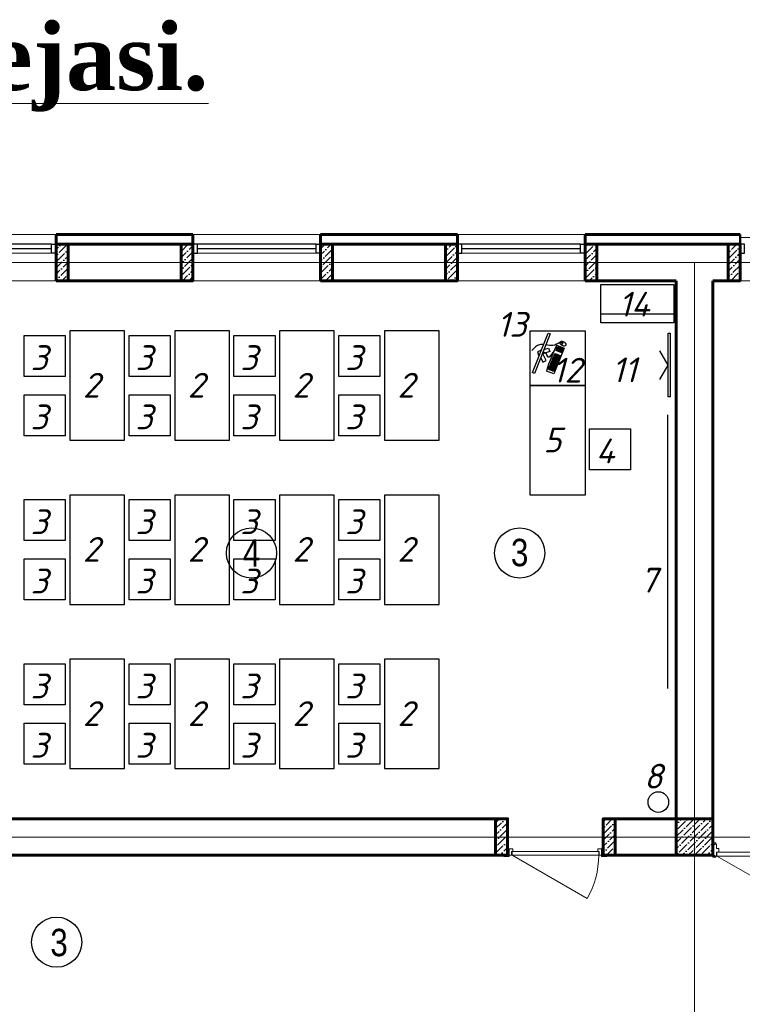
# Model space of a CAD drawing. Header units: millimetres. Extents: x -257011 to 237647566, y 2784933 to 6706507.
# Tile 159 of 256: x 9433579 to 9446608, y 5105158 to 5122905. Entities that reach past the tile are written whole.
import ezdxf

# ---------------------------------------------------------------- set-up
doc = ezdxf.new("R2010")
doc.units = ezdxf.units.MM
doc.header["$LTSCALE"] = 1000
doc.linetypes.add('ACAD_ISO10W100', pattern=[18, 12, -3, 0, -3])
for name, color, linetype, lineweight in [('Doors', 86, 'Continuous', 13), ('expl', 234, 'Continuous', 13), ('заливки', 250, 'Continuous', 18), ('Калонны', 20, 'Continuous', 25), ('Размеры', 251, 'Continuous', 18)]:
    doc.layers.add(name, color=color, linetype=linetype, lineweight=lineweight)
doc.layers.add('TESS', color=252, linetype='Continuous')
doc.layers.add('ТХ', color=7, linetype='Continuous')
doc.styles.get("Standard").update_dxf_attribs({"font": 'ARIALN.TTF'})

# ---------------------------------------------------------------- blocks, each defined once
blk = doc.blocks.new('eshik yangi')
at = {"layer": 'Doors'}
blk.add_line((1405002, 1634259), (1404179, 1633784), dxfattribs=at)
for points in [[(1403962, 1634259), (1404022, 1634259), (1404022, 1634244), (1403962, 1634244)], [(1404002, 1634329), (1404022, 1634329), (1404022, 1634259), (1404002, 1634259)], [(1404062, 1634299), (1404062, 1634329), (1404022, 1634329), (1404022, 1634259), (1404047, 1634259), (1404047, 1634299)], [(1404052, 1634299), (1405002, 1634299), (1405002, 1634259), (1404052, 1634259)], [(1404992, 1634299), (1404992, 1634329), (1405032, 1634329), (1405032, 1634259), (1405007, 1634259), (1405007, 1634299)], [(1405052, 1634329), (1405032, 1634329), (1405032, 1634259), (1405052, 1634259)], [(1405032, 1634259), (1405092, 1634259), (1405092, 1634244), (1405032, 1634244)]]:
    blk.add_lwpolyline(points, close=True, dxfattribs=at)
blk.add_arc((1405002, 1634259), 950, 180, 210, dxfattribs=at)
blk = doc.blocks.new('iuluiluiliu')
at = {"layer": 'Doors'}
for p, q in [((577357, 791373), (577357, 791341)), ((577369, 791373), (577357, 791373)), ((577369, 791341), (577357, 791341)), ((577369, 791373), (577494, 791373)), ((577369, 791373), (577369, 791355)), ((577369, 791373), (577369, 791373)), ((577369, 791355), (577374, 791355)), ((577369, 791350), (577369, 791333)), ((577369, 791350), (577374, 791350)), ((577369, 791333), (577409, 791333)), ((577369, 790417), (577369, 791328)), ((577369, 791328), (577409, 791328)), ((577374, 791355), (577374, 791350)), ((577409, 791307), (577409, 791333)), ((577449, 791333), (577449, 791307)), ((577449, 791333), (577494, 791333)), ((577488, 791355), (577488, 791350)), ((577494, 791355), (577488, 791355)), ((577494, 791350), (577488, 791350)), ((577494, 791373), (577494, 791355)), ((577494, 791373), (577494, 791355)), ((577494, 791373), (577494, 791373)), ((577494, 791373), (577506, 791373)), ((577494, 791350), (577494, 791333)), ((577494, 791341), (577506, 791341)), ((577506, 791373), (577506, 791341)), ((577409, 790413), (577409, 791307)), ((577409, 791307), (577449, 791307)), ((577369, 790417), (576921, 791193)), ((577357, 790373), (577357, 790404)), ((577369, 790404), (577357, 790404)), ((577369, 790417), (577409, 790417)), ((577369, 790413), (577409, 790413)), ((577369, 790395), (577369, 790413)), ((577369, 790395), (577374, 790395)), ((577369, 790373), (577369, 790390)), ((577369, 790390), (577374, 790390)), ((577374, 790390), (577374, 790395)), ((577409, 790438), (577449, 790438)), ((577449, 790413), (577449, 790438)), ((577449, 790413), (577494, 790413)), ((577494, 790395), (577488, 790395)), ((577488, 790390), (577488, 790395)), ((577494, 790390), (577488, 790390)), ((577494, 790395), (577494, 790413)), ((577494, 790404), (577506, 790404)), ((577494, 790373), (577494, 790390)), ((577494, 790373), (577494, 790390)), ((577506, 790373), (577506, 790404)), ((577369, 790373), (577357, 790373)), ((577369, 790373), (577494, 790373)), ((577369, 790373), (577369, 790373)), ((577494, 790373), (577494, 790373)), ((577494, 790373), (577506, 790373))]:
    blk.add_line(p, q, dxfattribs=at)
blk.add_arc((577369, 790517), 810, 90, 123.5372, dxfattribs=at)
blk = doc.blocks.new('wwww')
at = {"layer": 'заливки', "color": 0, "lineweight": 25, "ltscale": 0.15}
for p, q in [((-325699, -679327), (-325681, -679321)), ((-325693, -679344), (-325699, -679327)), ((-325660, -679334), (-325693, -679344)), ((-325687, -679302), (-325671, -679297)), ((-325686, -679305), (-325687, -679302)), ((-325686, -679305), (-325681, -679321)), ((-325671, -679297), (-325660, -679334)), ((-325484, -679209), (-325477, -679225)), ((-325470, -679244), (-325465, -679256)), ((-325814, -679382), (-325729, -679357)), ((-325808, -679400), (-325814, -679382)), ((-325723, -679374), (-325808, -679400)), ((-325729, -679357), (-325713, -679352)), ((-325708, -679369), (-325723, -679374)), ((-325713, -679352), (-325708, -679369))]:
    blk.add_line(p, q, dxfattribs=at)
for points in [[(-325485, -678956), (-325474, -678992), (-326163, -679200), (-326174, -679165)], [(-325944, -679338), (-325939, -679355), (-325955, -679360), (-325960, -679343)], [(-325926, -679333), (-325921, -679350), (-325937, -679355), (-325942, -679337)], [(-325908, -679327), (-325903, -679344), (-325919, -679349), (-325924, -679332)], [(-325890, -679322), (-325885, -679339), (-325901, -679344), (-325906, -679327)], [(-325885, -679341), (-325879, -679358), (-325895, -679363), (-325900, -679346)], [(-325875, -679317), (-325870, -679334), (-325885, -679339), (-325890, -679322)], [(-325869, -679336), (-325864, -679353), (-325879, -679358), (-325885, -679341)], [(-325857, -679312), (-325852, -679329), (-325867, -679334), (-325873, -679316)], [(-325851, -679331), (-325846, -679348), (-325862, -679353), (-325867, -679336)], [(-325839, -679306), (-325834, -679323), (-325850, -679328), (-325855, -679311)], [(-325833, -679325), (-325828, -679343), (-325844, -679347), (-325849, -679330)], [(-325821, -679301), (-325816, -679318), (-325832, -679323), (-325837, -679306)], [(-325815, -679320), (-325810, -679337), (-325826, -679342), (-325831, -679325)], [(-325810, -679339), (-325804, -679356), (-325820, -679361), (-325825, -679344)], [(-325805, -679296), (-325800, -679313), (-325816, -679318), (-325821, -679301)], [(-325800, -679315), (-325794, -679332), (-325810, -679337), (-325815, -679320)], [(-325794, -679335), (-325789, -679352), (-325804, -679356), (-325810, -679339)], [(-325788, -679291), (-325782, -679308), (-325798, -679313), (-325803, -679295)], [(-325782, -679310), (-325777, -679327), (-325792, -679332), (-325797, -679315)], [(-325776, -679329), (-325771, -679346), (-325786, -679351), (-325792, -679334)], [(-325770, -679285), (-325764, -679302), (-325780, -679307), (-325785, -679290)], [(-325764, -679304), (-325759, -679322), (-325774, -679326), (-325780, -679309)], [(-325758, -679324), (-325753, -679341), (-325769, -679346), (-325774, -679328)], [(-325752, -679280), (-325747, -679297), (-325762, -679302), (-325767, -679285)], [(-325746, -679299), (-325741, -679316), (-325756, -679321), (-325762, -679304)], [(-325740, -679318), (-325735, -679335), (-325751, -679340), (-325756, -679323)], [(-325736, -679275), (-325731, -679292), (-325747, -679297), (-325752, -679280)], [(-325734, -679337), (-325729, -679355), (-325745, -679359), (-325750, -679342)], [(-325730, -679294), (-325725, -679312), (-325741, -679316), (-325746, -679299)], [(-325725, -679314), (-325719, -679331), (-325735, -679335), (-325740, -679318)], [(-325718, -679270), (-325713, -679287), (-325729, -679292), (-325734, -679274)], [(-325719, -679333), (-325714, -679350), (-325729, -679355), (-325734, -679337)], [(-325712, -679289), (-325707, -679306), (-325723, -679311), (-325728, -679294)], [(-325707, -679308), (-325701, -679325), (-325717, -679330), (-325722, -679313)], [(-325700, -679264), (-325695, -679281), (-325711, -679286), (-325716, -679269)], [(-325701, -679327), (-325696, -679345), (-325711, -679349), (-325716, -679332)], [(-325695, -679284), (-325689, -679301), (-325705, -679305), (-325710, -679288)], [(-325689, -679303), (-325684, -679320), (-325699, -679325), (-325704, -679307)], [(-325682, -679259), (-325677, -679276), (-325693, -679281), (-325698, -679264)], [(-325677, -679341), (-325672, -679358), (-325688, -679363), (-325693, -679346)], [(-325677, -679278), (-325671, -679295), (-325687, -679300), (-325692, -679283)], [(-325659, -679336), (-325654, -679353), (-325670, -679358), (-325675, -679340)], [(-325617, -679239), (-325611, -679256), (-325627, -679261), (-325632, -679244)], [(-325611, -679258), (-325606, -679275), (-325621, -679280), (-325626, -679263)], [(-325605, -679277), (-325600, -679295), (-325615, -679299), (-325621, -679282)], [(-325599, -679297), (-325594, -679314), (-325610, -679319), (-325615, -679301)], [(-325599, -679234), (-325594, -679251), (-325609, -679255), (-325614, -679238)], [(-325593, -679253), (-325588, -679270), (-325603, -679275), (-325609, -679258)], [(-325593, -679316), (-325588, -679333), (-325604, -679338), (-325609, -679321)], [(-325587, -679272), (-325582, -679289), (-325598, -679294), (-325603, -679277)], [(-325581, -679228), (-325576, -679245), (-325591, -679250), (-325597, -679233)], [(-325581, -679291), (-325576, -679308), (-325592, -679313), (-325597, -679296)], [(-325575, -679247), (-325570, -679265), (-325586, -679269), (-325591, -679252)], [(-325576, -679310), (-325570, -679328), (-325586, -679332), (-325591, -679315)], [(-325569, -679267), (-325564, -679284), (-325580, -679288), (-325585, -679271)], [(-325563, -679223), (-325558, -679240), (-325573, -679245), (-325579, -679228)], [(-325563, -679286), (-325558, -679303), (-325574, -679308), (-325579, -679291)], [(-325557, -679242), (-325552, -679259), (-325568, -679264), (-325573, -679247)], [(-325558, -679305), (-325552, -679322), (-325568, -679327), (-325573, -679310)], [(-325551, -679261), (-325546, -679278), (-325562, -679283), (-325567, -679266)], [(-325546, -679280), (-325540, -679298), (-325556, -679302), (-325561, -679285)], [(-325540, -679300), (-325535, -679317), (-325550, -679321), (-325555, -679304)], [(-325938, -679357), (-325933, -679374), (-325949, -679379), (-325954, -679362)], [(-325933, -679376), (-325927, -679394), (-325943, -679398), (-325948, -679381)], [(-325927, -679396), (-325922, -679413), (-325937, -679418), (-325942, -679400)], [(-325921, -679415), (-325916, -679432), (-325931, -679437), (-325937, -679420)], [(-325920, -679352), (-325915, -679369), (-325931, -679374), (-325936, -679357)], [(-325915, -679371), (-325909, -679388), (-325925, -679393), (-325930, -679376)], [(-325909, -679390), (-325904, -679407), (-325919, -679412), (-325924, -679395)], [(-325903, -679409), (-325898, -679427), (-325913, -679431), (-325919, -679414)], [(-325903, -679346), (-325897, -679364), (-325913, -679368), (-325918, -679351)], [(-325897, -679366), (-325892, -679383), (-325907, -679388), (-325912, -679370)], [(-325891, -679385), (-325886, -679402), (-325901, -679407), (-325907, -679390)], [(-325885, -679404), (-325880, -679421), (-325896, -679426), (-325901, -679409)], [(-325879, -679360), (-325874, -679377), (-325889, -679382), (-325895, -679365)], [(-325873, -679379), (-325868, -679397), (-325884, -679401), (-325889, -679384)], [(-325867, -679399), (-325862, -679416), (-325878, -679421), (-325883, -679403)], [(-325863, -679355), (-325858, -679373), (-325874, -679377), (-325879, -679360)], [(-325857, -679375), (-325852, -679392), (-325868, -679397), (-325873, -679379)], [(-325852, -679394), (-325846, -679411), (-325862, -679416), (-325867, -679399)], [(-325845, -679350), (-325840, -679367), (-325856, -679372), (-325861, -679355)], [(-325839, -679369), (-325834, -679386), (-325850, -679391), (-325855, -679374)], [(-325834, -679388), (-325828, -679406), (-325844, -679410), (-325849, -679393)], [(-325827, -679345), (-325822, -679362), (-325838, -679367), (-325843, -679349)], [(-325822, -679364), (-325816, -679381), (-325832, -679386), (-325837, -679369)], [(-325816, -679383), (-325811, -679400), (-325826, -679405), (-325831, -679388)], [(-325804, -679358), (-325799, -679376), (-325814, -679380), (-325819, -679363)], [(-325788, -679354), (-325783, -679371), (-325799, -679376), (-325804, -679358)], [(-325770, -679348), (-325765, -679365), (-325781, -679370), (-325786, -679353)], [(-325752, -679343), (-325747, -679360), (-325763, -679365), (-325768, -679348)], [(-325695, -679347), (-325690, -679364), (-325705, -679368), (-325711, -679351)]]:
    blk.add_lwpolyline(points, close=True, dxfattribs=at)
for points in [[(-325889, -679117), (-325924, -679194), (-325866, -679220), (-325815, -679108)], [(-325871, -679073), (-325877, -679070), (-325843, -679016)], [(-325788, -679048), (-325785, -679042), (-325843, -679016)], [(-325749, -679075), (-325677, -679120), (-325710, -679173), (-325815, -679108)], [(-325552, -679198), (-325513, -679328), (-325964, -679465), (-326004, -679335)]]:
    blk.add_lwpolyline(points, dxfattribs=at)
for centre, radius, start, end in [((-325114, -681459), 2303, 100.9493, 112.708), ((-325477, -679229), 29.5, 216.9044, 354.8007)]:
    blk.add_arc(centre, radius, start, end, dxfattribs=at)
at = {"layer": 'заливки', "color": 0, "lineweight": 25, "ltscale": 0.15, "extrusion": (0, 0, -1)}
blk.add_ellipse((-325468, -679263), major_axis=(16.4, -53.3), ratio=0.548518, dxfattribs=at)
at = {"layer": 'заливки', "color": 0, "lineweight": 25, "ltscale": 0.15}
blk.add_ellipse((-325473, -679235), major_axis=(3.92, -9.4), ratio=0.353008, dxfattribs=at)
for points, knots in [([(-325685, -679017), (-325698, -678997), (-325744, -678938), (-325827, -678931), (-325886, -678926)], [258.945343, 258.945343, 258.945343, 258.945343, 321.866255, 469.799997, 469.799997, 469.799997, 469.799997]), ([(-325805, -679092), (-325787, -679100), (-325762, -679126), (-325839, -679240), (-325737, -679231), (-325675, -679225)], [52.696456, 52.696456, 52.696456, 52.696456, 88.452953, 137.856523, 215.270135, 215.270135, 215.270135, 215.270135]), ([(-325800, -679090), (-325797, -679092), (-325794, -679094), (-325788, -679098), (-325785, -679100), (-325780, -679106), (-325778, -679110), (-325775, -679117), (-325774, -679121), (-325774, -679127), (-325774, -679129), (-325775, -679133), (-325775, -679135), (-325777, -679143), (-325779, -679149), (-325783, -679160), (-325786, -679166), (-325791, -679178), (-325793, -679183), (-325796, -679192), (-325797, -679195), (-325798, -679200), (-325798, -679202), (-325798, -679206), (-325798, -679207), (-325797, -679210), (-325796, -679212), (-325795, -679214), (-325794, -679216), (-325791, -679218), (-325790, -679219), (-325786, -679221), (-325784, -679221), (-325778, -679224), (-325773, -679225), (-325761, -679226), (-325754, -679227), (-325740, -679227), (-325732, -679226), (-325709, -679225), (-325692, -679224), (-325675, -679222)], [54.981019, 54.981019, 54.981019, 54.981019, 61.260874, 61.260874, 69.6918, 69.6918, 78.122727, 78.122727, 86.553654, 86.553654, 90.403827, 90.403827, 94.253999, 94.253999, 104.434609, 104.434609, 114.615219, 114.615219, 124.795829, 124.795829, 131.641747, 131.641747, 135.939583, 135.939583, 141.201002, 141.201002, 146.462422, 146.462422, 151.723841, 151.723841, 156.985261, 156.985261, 162.24668, 162.24668, 172.922377, 172.922377, 183.598075, 183.598075, 194.273772, 194.273772, 215.270135, 215.270135, 215.270135, 215.270135]), ([(-325484, -679209), (-325526, -679194), (-325606, -679165), (-325646, -679086), (-325666, -679050)], [0, 0, 0, 0, 117.894714, 225.048375, 225.048375, 225.048375, 225.048375])]:
    blk.add_open_spline(points, degree=3, knots=knots, dxfattribs=at)
blk = doc.blocks.new('gdrtghfh')
at = {"ltscale": 100}
h = blk.add_hatch(dxfattribs=at)
h.set_pattern_fill('ANSI36', color=256, scale=15, style=0)
h.set_pattern_definition([(45, (9769410.344, 4372517.793), (25.2569703, 92.6088912), [119.0625, -23.8125, 0, -23.8125])])
h.paths.add_polyline_path([(9642668.1, 5089672.3), (9642538.1, 5089672.3), (9642538.1, 5090072.3), (9642668.1, 5090072.3)])
h = blk.add_hatch(dxfattribs=at)
h.set_pattern_fill('ANSI36', color=256, scale=15, style=0)
h.set_pattern_definition([(45, (9764740.344, 4372517.793), (25.2569703, 92.6088912), [119.0625, -23.8125, 0, -23.8125])])
h.paths.add_polyline_path([(9644038.1, 5089672.3), (9643908.1, 5089672.3), (9643908.1, 5090072.3), (9644038.1, 5090072.3)])
h = blk.add_hatch(dxfattribs=at)
h.set_pattern_fill('ANSI36', color=256, scale=15, style=0)
h.set_pattern_definition([(45, (9766510.344, 4372517.793), (25.2569703, 92.6088912), [119.0625, -23.8125, 0, -23.8125])])
h.paths.add_polyline_path([(9645568.1, 5089672.3), (9645438.1, 5089672.3), (9645438.1, 5090072.3), (9645568.1, 5090072.3)])
h = blk.add_hatch(dxfattribs=at)
h.set_pattern_fill('ANSI36', color=256, scale=15, style=0)
h.set_pattern_definition([(45, (9761840.344, 4372517.793), (25.2569703, 92.6088912), [119.0625, -23.8125, 0, -23.8125])])
h.paths.add_polyline_path([(9646938.1, 5089672.3), (9646808.1, 5089672.3), (9646808.1, 5090072.3), (9646938.1, 5090072.3)])
h = blk.add_hatch(dxfattribs=at)
h.set_pattern_fill('ANSI36', color=256, scale=15, style=0)
h.set_pattern_definition([(45, (9763610.344, 4372517.793), (25.2569703, 92.6088912), [119.0625, -23.8125, 0, -23.8125])])
h.paths.add_polyline_path([(9648468.1, 5089672.3), (9648338.1, 5089672.3), (9648338.1, 5090072.3), (9648468.1, 5090072.3)])
h = blk.add_hatch(dxfattribs=at)
h.set_pattern_fill('ANSI36', color=256, scale=15, style=0)
h.set_pattern_definition([(45, (9758740.344, 4354172.813), (25.2569703, 92.6088912), [119.0625, -23.8125, 0, -23.8125])])
h.paths.add_polyline_path([(9650038.1, 5090072.3), (9649908.1, 5090072.3), (9649908.1, 5089672.3), (9650038.1, 5089672.3)])
h = blk.add_hatch(dxfattribs=at)
h.set_pattern_fill('ANSI36', color=256, scale=15, style=0)
h.set_pattern_definition([(45, (9775590.344, 4352508.26), (25.2569703, 92.6088912), [119.0625, -23.8125, 0, -23.8125])])
h.paths.add_polyline_path([(9647488.1, 5083372.3), (9647358.1, 5083372.3), (9647358.1, 5083772.3), (9647488.1, 5083772.3)])
h = blk.add_hatch(dxfattribs=at)
h.set_pattern_fill('ANSI36', color=256, scale=15, angle=180, style=0)
h.set_pattern_definition([(225, (9510335.82, 5811436.264), (-25.2569703, -92.6088912), [119.0625, -23.8125, 0, -23.8125])])
h.paths.add_polyline_path([(9648538.1, 5083372.3), (9648668.1, 5083372.3), (9648668.1, 5083772.3), (9648538.1, 5083772.3)])
h = blk.add_hatch(dxfattribs=at)
h.set_pattern_fill('ANSI36', color=256, scale=15, style=0)
h.set_pattern_definition([(45, (-7413624.47, 14266602.263), (25.25697034, 92.60889125), [119.0625, -23.8125, 0, -23.8125])])
h.paths.add_polyline_path([(9649738.1, 5083772.3), (9649338.1, 5083772.3), (9649338.1, 5083372.3), (9649738.1, 5083372.3)])
at = {"lineweight": 9, "ltscale": 100}
for p, q in [((9642538.1, 5090179.3), (9641138.1, 5090179.3)), ((9645438.1, 5090179.3), (9644038.1, 5090179.3)), ((9648338.1, 5090179.3), (9646938.1, 5090179.3)), ((9651438.1, 5090147.3), (9650038.1, 5090147.3)), ((9642538.1, 5089672.3), (9641138.1, 5089672.3)), ((9645438.1, 5089672.3), (9644038.1, 5089672.3)), ((9648338.1, 5089672.3), (9646938.1, 5089672.3)), ((9651438.1, 5089672.3), (9650038.1, 5089672.3))]:
    blk.add_line(p, q, dxfattribs=at)
at = {"color": 251, "lineweight": 50, "ltscale": 100, "true_color": 0x4a4a4a}
blk.add_line((9650038.1, 5090072.3), (9650038.1, 5090179.3), dxfattribs=at)
at = {"color": 5}
for p, q in [((9642488.1, 5090072.3), (9641188.1, 5090072.3)), ((9642488.1, 5090022.3), (9641188.1, 5090022.3)), ((9645388.1, 5090072.3), (9644088.1, 5090072.3)), ((9645388.1, 5090022.3), (9644088.1, 5090022.3)), ((9648288.1, 5090072.3), (9646988.1, 5090072.3)), ((9648288.1, 5090022.3), (9646988.1, 5090022.3))]:
    blk.add_line(p, q, dxfattribs=at)
at = {"lineweight": 60, "ltscale": 100}
for p, q in [((9644038.1, 5090072.3), (9642538.1, 5090072.3)), ((9642538.1, 5090072.3), (9642538.1, 5089672.3)), ((9644038.1, 5090072.3), (9644038.1, 5089672.3)), ((9646938.1, 5090072.3), (9645438.1, 5090072.3)), ((9645438.1, 5090072.3), (9645438.1, 5089672.3)), ((9646938.1, 5090072.3), (9646938.1, 5089672.3)), ((9650038.1, 5090072.3), (9648338.1, 5090072.3)), ((9648338.1, 5090072.3), (9648338.1, 5089672.3)), ((9650038.1, 5089672.3), (9650038.1, 5090072.3)), ((9644038.1, 5089672.3), (9642538.1, 5089672.3)), ((9646938.1, 5089672.3), (9645438.1, 5089672.3)), ((9649338.1, 5089672.3), (9648338.1, 5089672.3)), ((9649338.1, 5083772.3), (9649338.1, 5089672.3)), ((9650038.1, 5089672.3), (9649738.1, 5089672.3)), ((9649738.1, 5083772.3), (9649738.1, 5089672.3)), ((9647488.1, 5083772.3), (9640138.1, 5083772.3)), ((9647488.1, 5083772.3), (9647488.1, 5083372.3)), ((9649338.1, 5083772.3), (9648538.1, 5083772.3)), ((9648538.1, 5083772.3), (9648538.1, 5083372.3)), ((9647358.1, 5083372.3), (9638938.1, 5083372.3)), ((9649738.1, 5083372.3), (9648538.1, 5083372.3))]:
    blk.add_line(p, q, dxfattribs=at)
at = {"color": 1, "linetype": 'ACAD_ISO10W100', "lineweight": 9, "ltscale": 100}
for p, q in [((9653938.1, 5089872.3), (9626938.1, 5089872.3)), ((9649538.1, 5089872.3), (9649538.1, 5080572.3)), ((9653938.1, 5083572.3), (9626938.1, 5083572.3))]:
    blk.add_line(p, q, dxfattribs=at)
at = {"color": 5, "lineweight": 0}
for p, q in [((9642488.1, 5089972.3), (9641188.1, 5089972.3)), ((9645388.1, 5089972.3), (9644088.1, 5089972.3)), ((9648288.1, 5089972.3), (9646988.1, 5089972.3))]:
    blk.add_line(p, q, dxfattribs=at)
at = {"color": 252, "lineweight": 60, "ltscale": 100}
for points in [[(9644038.1, 5090179.3), (9642538.1, 5090179.3)], [(9642538.1, 5090072.3), (9642538.1, 5090179.3)], [(9644038.1, 5090072.3), (9644038.1, 5090179.3)], [(9646938.1, 5090179.3), (9645438.1, 5090179.3)], [(9645438.1, 5090072.3), (9645438.1, 5090179.3)], [(9646938.1, 5090072.3), (9646938.1, 5090179.3)], [(9650038.1, 5090179.3), (9648338.1, 5090179.3)], [(9648338.1, 5090072.3), (9648338.1, 5090179.3)]]:
    blk.add_lwpolyline(points, dxfattribs=at)
at = {"color": 32, "lineweight": 30, "ltscale": 100}
for points in [[(9644038.1, 5090172.3), (9642538.1, 5090172.3)], [(9646938.1, 5090172.3), (9645438.1, 5090172.3)], [(9650038.1, 5090172.3), (9648338.1, 5090172.3)]]:
    blk.add_lwpolyline(points, dxfattribs=at)
at = {"color": 5}
for points in [[(9642538.1, 5089972.3), (9642488.1, 5089972.3), (9642488.1, 5090072.3), (9642538.1, 5090072.3)], [(9644038.1, 5089972.3), (9644088.1, 5089972.3), (9644088.1, 5090072.3), (9644038.1, 5090072.3)], [(9645438.1, 5089972.3), (9645388.1, 5089972.3), (9645388.1, 5090072.3), (9645438.1, 5090072.3)], [(9646938.1, 5089972.3), (9646988.1, 5089972.3), (9646988.1, 5090072.3), (9646938.1, 5090072.3)], [(9648338.1, 5089972.3), (9648288.1, 5089972.3), (9648288.1, 5090072.3), (9648338.1, 5090072.3)], [(9650038.1, 5089972.3), (9650088.1, 5089972.3), (9650088.1, 5090072.3), (9650038.1, 5090072.3)]]:
    blk.add_lwpolyline(points, close=True, dxfattribs=at)
at = {"layer": 'expl', "lineweight": 30}
for centre in [(9644680.7, 5086686.3), (9647621.9, 5086686.3), (9642543.2, 5082420.1)]:
    blk.add_circle(centre, 275.1, dxfattribs=at)
at = {"layer": 'Размеры', "lineweight": 60, "ltscale": 5}
for points in [[(9642538.1, 5089672.3), (9642668.1, 5089672.3), (9642668.1, 5090072.3), (9642538.1, 5090072.3)], [(9643908.1, 5089672.3), (9644038.1, 5089672.3), (9644038.1, 5090072.3), (9643908.1, 5090072.3)], [(9645438.1, 5089672.3), (9645568.1, 5089672.3), (9645568.1, 5090072.3), (9645438.1, 5090072.3)], [(9646808.1, 5089672.3), (9646938.1, 5089672.3), (9646938.1, 5090072.3), (9646808.1, 5090072.3)], [(9648338.1, 5089672.3), (9648468.1, 5089672.3), (9648468.1, 5090072.3), (9648338.1, 5090072.3)], [(9649908.1, 5090072.3), (9650038.1, 5090072.3), (9650038.1, 5089672.3), (9649908.1, 5089672.3)], [(9650038.1, 5090072.3), (9650038.1, 5090072.3), (9650038.1, 5089672.3), (9650038.1, 5089672.3)], [(9647358.1, 5083372.3), (9647488.1, 5083372.3), (9647488.1, 5083772.3), (9647358.1, 5083772.3)], [(9648668.1, 5083372.3), (9648538.1, 5083372.3), (9648538.1, 5083772.3), (9648668.1, 5083772.3)], [(9649338.1, 5083372.3), (9649738.1, 5083372.3), (9649738.1, 5083772.3), (9649338.1, 5083772.3)]]:
    blk.add_lwpolyline(points, close=True, dxfattribs=at)
at = {"layer": 'ТХ', "ltscale": 5}
blk.add_line((9649243.8, 5088201.3), (9649243.8, 5085201.3), dxfattribs=at)
for points in [[(9649312.5, 5089629.4), (9649312.5, 5089209.4), (9648512.5, 5089209.4), (9648512.5, 5089629.4)], [(9649312.5, 5089309.4), (9649312.5, 5089209.4), (9648512.5, 5089209.4), (9648512.5, 5089309.4)], [(9642688.1, 5087922.3), (9643288.1, 5087922.3), (9643288.1, 5089122.3), (9642688.1, 5089122.3)], [(9643838.1, 5087922.3), (9644438.1, 5087922.3), (9644438.1, 5089122.3), (9643838.1, 5089122.3)], [(9644988.1, 5087922.3), (9645588.1, 5087922.3), (9645588.1, 5089122.3), (9644988.1, 5089122.3)], [(9646138.1, 5087922.3), (9646738.1, 5087922.3), (9646738.1, 5089122.3), (9646138.1, 5089122.3)], [(9647738.1, 5089122.3), (9648338.1, 5089122.3), (9648338.1, 5088522.3), (9647738.1, 5088522.3)], [(9642188.1, 5089072.3), (9642638.1, 5089072.3), (9642638.1, 5088622.3), (9642188.1, 5088622.3)], [(9643338.1, 5089072.3), (9643788.1, 5089072.3), (9643788.1, 5088622.3), (9643338.1, 5088622.3)], [(9644488.1, 5089072.3), (9644938.1, 5089072.3), (9644938.1, 5088622.3), (9644488.1, 5088622.3)], [(9645638.1, 5089072.3), (9646088.1, 5089072.3), (9646088.1, 5088622.3), (9645638.1, 5088622.3)], [(9649248.4, 5089097.1), (9649273.4, 5089097.1), (9649273.4, 5088397.1), (9649248.4, 5088397.1)], [(9647738.1, 5088522.3), (9648338.1, 5088522.3), (9648338.1, 5087322.3), (9647738.1, 5087322.3)], [(9642188.1, 5088422.3), (9642638.1, 5088422.3), (9642638.1, 5087972.3), (9642188.1, 5087972.3)], [(9643338.1, 5088422.3), (9643788.1, 5088422.3), (9643788.1, 5087972.3), (9643338.1, 5087972.3)], [(9644488.1, 5088422.3), (9644938.1, 5088422.3), (9644938.1, 5087972.3), (9644488.1, 5087972.3)], [(9645638.1, 5088422.3), (9646088.1, 5088422.3), (9646088.1, 5087972.3), (9645638.1, 5087972.3)], [(9648388.1, 5088049.3), (9648838.1, 5088049.3), (9648838.1, 5087599.3), (9648388.1, 5087599.3)], [(9642688.1, 5086122.3), (9643288.1, 5086122.3), (9643288.1, 5087322.3), (9642688.1, 5087322.3)], [(9643838.1, 5086122.3), (9644438.1, 5086122.3), (9644438.1, 5087322.3), (9643838.1, 5087322.3)], [(9644988.1, 5086122.3), (9645588.1, 5086122.3), (9645588.1, 5087322.3), (9644988.1, 5087322.3)], [(9646138.1, 5086122.3), (9646738.1, 5086122.3), (9646738.1, 5087322.3), (9646138.1, 5087322.3)], [(9642188.1, 5087272.3), (9642638.1, 5087272.3), (9642638.1, 5086822.3), (9642188.1, 5086822.3)], [(9643338.1, 5087272.3), (9643788.1, 5087272.3), (9643788.1, 5086822.3), (9643338.1, 5086822.3)], [(9644488.1, 5087272.3), (9644938.1, 5087272.3), (9644938.1, 5086822.3), (9644488.1, 5086822.3)], [(9645638.1, 5087272.3), (9646088.1, 5087272.3), (9646088.1, 5086822.3), (9645638.1, 5086822.3)], [(9642188.1, 5086622.3), (9642638.1, 5086622.3), (9642638.1, 5086172.3), (9642188.1, 5086172.3)], [(9643338.1, 5086622.3), (9643788.1, 5086622.3), (9643788.1, 5086172.3), (9643338.1, 5086172.3)], [(9644488.1, 5086622.3), (9644938.1, 5086622.3), (9644938.1, 5086172.3), (9644488.1, 5086172.3)], [(9645638.1, 5086622.3), (9646088.1, 5086622.3), (9646088.1, 5086172.3), (9645638.1, 5086172.3)], [(9642188.1, 5085472.3), (9642638.1, 5085472.3), (9642638.1, 5085022.3), (9642188.1, 5085022.3)], [(9642688.1, 5084322.3), (9643288.1, 5084322.3), (9643288.1, 5085522.3), (9642688.1, 5085522.3)], [(9643338.1, 5085472.3), (9643788.1, 5085472.3), (9643788.1, 5085022.3), (9643338.1, 5085022.3)], [(9643838.1, 5084322.3), (9644438.1, 5084322.3), (9644438.1, 5085522.3), (9643838.1, 5085522.3)], [(9644488.1, 5085472.3), (9644938.1, 5085472.3), (9644938.1, 5085022.3), (9644488.1, 5085022.3)], [(9644988.1, 5084322.3), (9645588.1, 5084322.3), (9645588.1, 5085522.3), (9644988.1, 5085522.3)], [(9645638.1, 5085472.3), (9646088.1, 5085472.3), (9646088.1, 5085022.3), (9645638.1, 5085022.3)], [(9646138.1, 5084322.3), (9646738.1, 5084322.3), (9646738.1, 5085522.3), (9646138.1, 5085522.3)], [(9642188.1, 5084822.3), (9642638.1, 5084822.3), (9642638.1, 5084372.3), (9642188.1, 5084372.3)], [(9643338.1, 5084822.3), (9643788.1, 5084822.3), (9643788.1, 5084372.3), (9643338.1, 5084372.3)], [(9644488.1, 5084822.3), (9644938.1, 5084822.3), (9644938.1, 5084372.3), (9644488.1, 5084372.3)], [(9645638.1, 5084822.3), (9646088.1, 5084822.3), (9646088.1, 5084372.3), (9645638.1, 5084372.3)]]:
    blk.add_lwpolyline(points, close=True, dxfattribs=at)
blk.add_lwpolyline([(9649157.9, 5088590.3), (9649248.4, 5088747.1), (9649157.9, 5088904)], dxfattribs=at)
at = {"layer": 'ТХ', "ltscale": 3}
blk.add_circle((9649142.3, 5083956), 112.8, dxfattribs=at)
at = {"xscale": -1.050000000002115, "yscale": 1.050000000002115, "zscale": 1.050000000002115, "rotation": 270}
blk.add_blockref('iuluiluiliu', (8819846.8, 4477126.8), dxfattribs=at)
at = {"color": 2, "lineweight": 70, "xscale": -1}
blk.add_blockref('eshik yangi', (11052539.9, 3449113.7), dxfattribs=at)
at = {"layer": 'TESS', "color": 16, "xscale": 0.6480000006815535, "yscale": 0.6480000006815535, "zscale": 0.6480000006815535, "rotation": 51.30378353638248}
blk.add_blockref('wwww', (9436416.7, 5528771.5), dxfattribs=at)
at = {"lineweight": 9, "char_height": 300, "width": 349.19}
for s, insert, attachment_point in [('4', (9644777.1, 5086537.7), 9), ('3', (9647525.5, 5086537.7), 7), ('3', (9642665.4, 5082261.9), 9)]:
    blk.add_mtext(s, dxfattribs=dict(at, insert=insert, attachment_point=attachment_point))
at = {"layer": 'Калонны', "char_height": 271.656, "attachment_point": 7}
for s, insert in [('{\\fArial|b0|i0|c204|p34;\\C150; \\fISOCPEUR|b0|i1|c204|p34;\\C1;14}', (9648600.7, 5089278.6)), ('{\\fArial|b0|i0|c204|p34;\\C150; \\fISOCPEUR|b0|i1|c0|p34;\\C1;13}', (9647266.9, 5089056.9)), ('{\\fArial|b0|i0|c204|p34;\\C150; \\fISOCPEUR|b0|i1|c204|p34;\\C1;3}', (9642151.8, 5088692.7)), ('{\\fArial|b0|i0|c204|p34;\\C150; \\fISOCPEUR|b0|i1|c204|p34;\\C1;3}', (9643301.8, 5088692.7)), ('{\\fArial|b0|i0|c204|p34;\\C150; \\fISOCPEUR|b0|i1|c204|p34;\\C1;3}', (9644451.8, 5088692.7)), ('{\\fArial|b0|i0|c204|p34;\\C150; \\fISOCPEUR|b0|i1|c204|p34;\\C1;3}', (9645601.8, 5088692.7)), ('{\\fArial|b0|i0|c204|p34;\\C150; \\fISOCPEUR|b0|i1|c0|p34;\\C1;12}', (9647872.5, 5088555.1)), ('{\\fArial|b0|i0|c204|p34;\\C150; \\fISOCPEUR|b0|i1|c0|p34;\\C1;11}', (9648525.8, 5088559.1)), ('{\\fArial|b0|i0|c204|p34;\\C150; \\fISOCPEUR|b0|i1|c204|p34;\\C1;2}', (9642725.7, 5088390.3)), ('{\\fArial|b0|i0|c204|p34;\\C150; \\fISOCPEUR|b0|i1|c204|p34;\\C1;2}', (9643875.7, 5088390.3)), ('{\\fArial|b0|i0|c204|p34;\\C150; \\fISOCPEUR|b0|i1|c204|p34;\\C1;2}', (9645025.7, 5088390.3)), ('{\\fArial|b0|i0|c204|p34;\\C150; \\fISOCPEUR|b0|i1|c204|p34;\\C1;2}', (9646175.7, 5088390.3)), ('{\\fArial|b0|i0|c204|p34;\\C150; \\fISOCPEUR|b0|i1|c204|p34;\\C1;3}', (9642151.8, 5088042.7)), ('{\\fArial|b0|i0|c204|p34;\\C150; \\fISOCPEUR|b0|i1|c204|p34;\\C1;3}', (9643301.8, 5088042.7)), ('{\\fArial|b0|i0|c204|p34;\\C150; \\fISOCPEUR|b0|i1|c204|p34;\\C1;3}', (9644451.8, 5088042.7)), ('{\\fArial|b0|i0|c204|p34;\\C150; \\fISOCPEUR|b0|i1|c204|p34;\\C1;3}', (9645601.8, 5088042.7)), ('{\\fArial|b0|i0|c204|p34;\\C150; \\fISOCPEUR|b0|i1|c204|p34;\\C1;5}', (9647775.7, 5087790.3)), ('{\\fArial|b0|i0|c204|p34;\\C150; \\fISOCPEUR|b0|i1|c204|p34;\\C1;4}', (9648351.8, 5087669.8)), ('{\\fArial|b0|i0|c204|p34;\\C150; \\fISOCPEUR|b0|i1|c204|p34;\\C1;3}', (9642151.8, 5086892.7)), ('{\\fArial|b0|i0|c204|p34;\\C150; \\fISOCPEUR|b0|i1|c204|p34;\\C1;3}', (9643301.8, 5086892.7)), ('{\\fArial|b0|i0|c204|p34;\\C150; \\fISOCPEUR|b0|i1|c204|p34;\\C1;3}', (9644451.8, 5086892.7)), ('{\\fArial|b0|i0|c204|p34;\\C150; \\fISOCPEUR|b0|i1|c204|p34;\\C1;3}', (9645601.8, 5086892.7)), ('{\\fArial|b0|i0|c204|p34;\\C150; \\fISOCPEUR|b0|i1|c204|p34;\\C1;2}', (9642725.7, 5086590.3)), ('{\\fArial|b0|i0|c204|p34;\\C150; \\fISOCPEUR|b0|i1|c204|p34;\\C1;2}', (9643875.7, 5086590.3)), ('{\\fArial|b0|i0|c204|p34;\\C150; \\fISOCPEUR|b0|i1|c204|p34;\\C1;2}', (9645025.7, 5086590.3)), ('{\\fArial|b0|i0|c204|p34;\\C150; \\fISOCPEUR|b0|i1|c204|p34;\\C1;2}', (9646175.7, 5086590.3)), ('{\\fArial|b0|i0|c204|p34;\\C150; \\fISOCPEUR|b0|i1|c204|p34;\\C1;7}', (9648835.9, 5086252.7)), ('{\\fArial|b0|i0|c204|p34;\\C150; \\fISOCPEUR|b0|i1|c204|p34;\\C1;3}', (9642151.8, 5086242.7)), ('{\\fArial|b0|i0|c204|p34;\\C150; \\fISOCPEUR|b0|i1|c204|p34;\\C1;3}', (9643301.8, 5086242.7)), ('{\\fArial|b0|i0|c204|p34;\\C150; \\fISOCPEUR|b0|i1|c204|p34;\\C1;3}', (9644451.8, 5086242.7)), ('{\\fArial|b0|i0|c204|p34;\\C150; \\fISOCPEUR|b0|i1|c204|p34;\\C1;3}', (9645601.8, 5086242.7)), ('{\\fArial|b0|i0|c204|p34;\\C150; \\fISOCPEUR|b0|i1|c204|p34;\\C1;3}', (9642151.8, 5085092.7)), ('{\\fArial|b0|i0|c204|p34;\\C150; \\fISOCPEUR|b0|i1|c204|p34;\\C1;3}', (9643301.8, 5085092.7)), ('{\\fArial|b0|i0|c204|p34;\\C150; \\fISOCPEUR|b0|i1|c204|p34;\\C1;3}', (9644451.8, 5085092.7)), ('{\\fArial|b0|i0|c204|p34;\\C150; \\fISOCPEUR|b0|i1|c204|p34;\\C1;3}', (9645601.8, 5085092.7)), ('{\\fArial|b0|i0|c204|p34;\\C150; \\fISOCPEUR|b0|i1|c204|p34;\\C1;2}', (9642725.7, 5084790.3)), ('{\\fArial|b0|i0|c204|p34;\\C150; \\fISOCPEUR|b0|i1|c204|p34;\\C1;2}', (9643875.7, 5084790.3)), ('{\\fArial|b0|i0|c204|p34;\\C150; \\fISOCPEUR|b0|i1|c204|p34;\\C1;2}', (9645025.7, 5084790.3)), ('{\\fArial|b0|i0|c204|p34;\\C150; \\fISOCPEUR|b0|i1|c204|p34;\\C1;2}', (9646175.7, 5084790.3)), ('{\\fArial|b0|i0|c204|p34;\\C150; \\fISOCPEUR|b0|i1|c204|p34;\\C1;3}', (9642151.8, 5084442.7)), ('{\\fArial|b0|i0|c204|p34;\\C150; \\fISOCPEUR|b0|i1|c204|p34;\\C1;3}', (9643301.8, 5084442.7)), ('{\\fArial|b0|i0|c204|p34;\\C150; \\fISOCPEUR|b0|i1|c204|p34;\\C1;3}', (9644451.8, 5084442.7)), ('{\\fArial|b0|i0|c204|p34;\\C150; \\fISOCPEUR|b0|i1|c204|p34;\\C1;3}', (9645601.8, 5084442.7)), ('{\\fArial|b0|i0|c204|p34;\\C150; \\fISOCPEUR|b0|i1|c204|p34;\\C1;8}', (9648878.7, 5084104.1))]:
    blk.add_mtext(s, dxfattribs=dict(at, insert=insert))

msp = doc.modelspace()

# ---------------------------------------------------------------- block references
at = {"lineweight": 50, "xscale": 1.644058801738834, "yscale": 1.644058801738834, "zscale": 1.644058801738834}
msp.add_blockref('gdrtghfh', (-6418662.88, -3249519.151), dxfattribs=at)

# ---------------------------------------------------------------- next in the draw order: texts
at = {"color": 1, "lineweight": 15, "insert": (9425907.78, 5122836.624), "char_height": 1200, "attachment_point": 1}
msp.add_mtext('{\\fTimes New Roman|b1|i0|c0|p18;\\L\\C256;1-qavat rejasi.}', dxfattribs=at)

doc.saveas('drawing.dxf')
